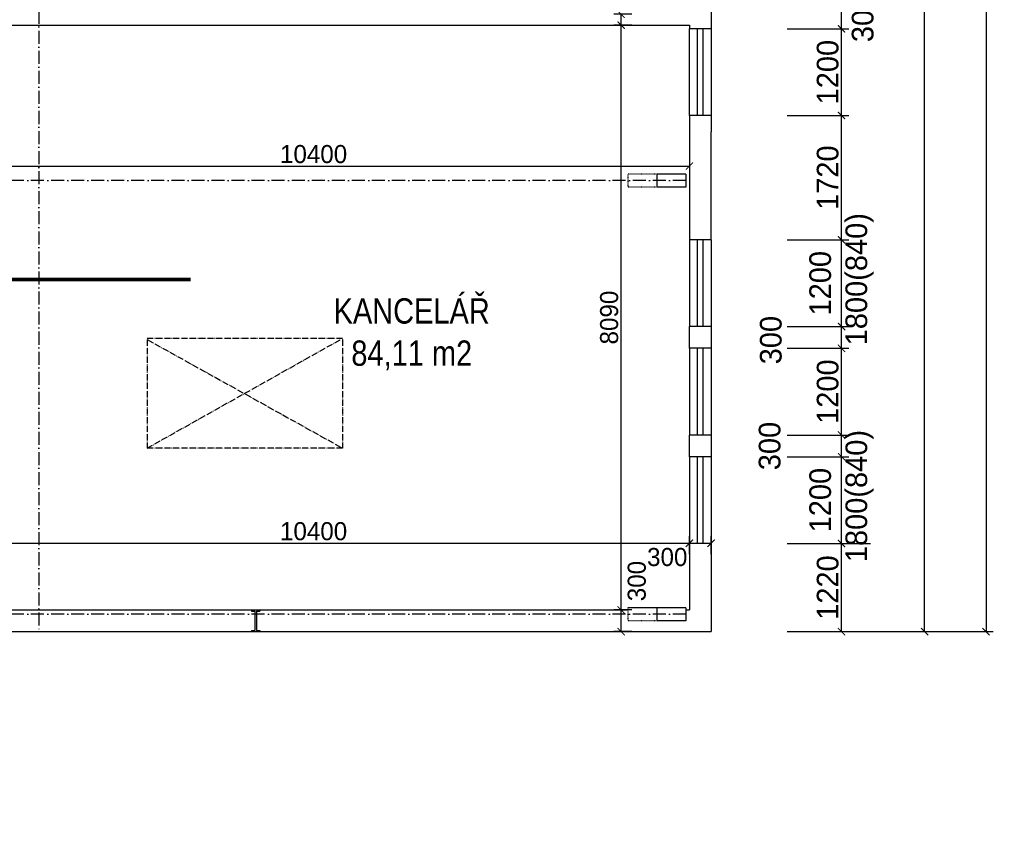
# Model space of a CAD drawing. Header units: millimetres. Extents: x -637441 to -130928, y -380379 to -53767.
# Tile 45 of 193: x -459237 to -445615, y -289748 to -278383. Entities that reach past the tile are written whole.
import ezdxf

# ---------------------------------------------------------------- set-up
doc = ezdxf.new("R2010")
doc.units = ezdxf.units.MM
doc.header["$LTSCALE"] = 10
for name, pattern in [('ACAD_ISO03W100', [30, 12, -18]), ('ACAD_ISO05W100', [34, 24, -3, 0.5, -3, 0.5, -3]), ('ACAD_ISO10W100', [18.5, 12, -3, 0.5, -3]), ('DASHDOT', [25.4, 12.7, -6.35, 0, -6.35])]:
    doc.linetypes.add(name, pattern=pattern)
for name, color, linetype in [('Kóty', 7, 'Continuous'), ('Osy', 1, 'DASHDOT'), ('POPIS', 7, 'Continuous'), ('SLABE', 7, 'Continuous'), ('SLABĚ', 7, 'Continuous'), ('Výplně otvorů', 7, 'Continuous'), ('ZDIVO', 6, 'Continuous')]:
    doc.layers.add(name, color=color, linetype=linetype)
doc.styles.add('NARROW', font='txt')
doc.styles.add('TGV styl', font='txt')
doc.dimstyles.new('VNITŘEK 1-200', dxfattribs={"dimtxt": 250, "dimasz": 100, "dimexe": 100, "dimexo": 250, "dimgap": 40, "dimtad": 1, "dimdec": 0, "dimzin": 0, "dimdsep": 46, "dimtxsty": 'TGV styl', "dimblk1": 'ARCHTICK', "dimblk2": 'ARCHTICK', "dimsah": 1, "dimcen": 0.09, "dimclrd": 256, "dimclre": 256, "dimclrt": 220, "dimadec": 0, "dimazin": 0, "dimtfac": 1, "dimtdec": 0, "dimtofl": 0, "dimtmove": 2, "dimatfit": 3, "dimldrblk": 'ARCHTICK', "dimfxl": 150, "dimfxlon": 1, "dimtolj": 1, "dimtzin": 0, "dimarcsym": 0})
doc.dimstyles.new('VNĚJŠEK 1-100', dxfattribs={"dimtxt": 300, "dimasz": 100, "dimexe": 100, "dimexo": 250, "dimgap": 40, "dimtad": 1, "dimdec": 0, "dimzin": 0, "dimdsep": 46, "dimtxsty": 'TGV styl', "dimblk1": 'ARCHTICK', "dimblk2": 'ARCHTICK', "dimsah": 1, "dimcen": 0.09, "dimclrd": 256, "dimclre": 256, "dimclrt": 220, "dimadec": 0, "dimazin": 0, "dimtfac": 1, "dimtdec": 0, "dimtofl": 0, "dimtmove": 2, "dimatfit": 3, "dimldrblk": 'ARCHTICK', "dimfxl": 350, "dimfxlon": 1, "dimtolj": 1, "dimtzin": 0, "dimarcsym": 0})

# ---------------------------------------------------------------- blocks, each defined once
blk = doc.blocks.new('_ArchTick')
at = {"color": 0, "const_width": 0.15}
blk.add_lwpolyline([(-0.5, -0.5), (0.5, 0.5)], dxfattribs=at)
blk = doc.blocks.new('*D354')
at = {"layer": 'DEFPOINTS', "color": 0, "ltscale": 0.35}
for p in [(-449971, -285625), (-460371, -286548), (-449971, -286548)]:
    blk.add_point(p, dxfattribs=at)
at = {"layer": 'Kóty', "lineweight": -2, "ltscale": 0.35}
for p, q in [((-460371, -285775), (-460371, -285525)), ((-449971, -285775), (-449971, -285525)), ((-460371, -285625), (-449971, -285625))]:
    blk.add_line(p, q, dxfattribs=at)
at = {"layer": 'Kóty', "lineweight": -2, "ltscale": 0.35, "xscale": 100, "yscale": 100, "zscale": 100, "rotation": 180}
blk.add_blockref('_ArchTick', (-460371, -285625), dxfattribs=at)
at = {"layer": 'Kóty', "lineweight": -2, "ltscale": 0.35, "xscale": 100, "yscale": 100, "zscale": 100}
blk.add_blockref('_ArchTick', (-449971, -285625), dxfattribs=at)
at = {"layer": 'Kóty', "color": 220, "ltscale": 0.35, "insert": (-455171, -285460), "char_height": 250, "attachment_point": 5, "style": 'TGV styl'}
blk.add_mtext('\\A1;10400', dxfattribs=at)
blk = doc.blocks.new('*D355')
at = {"layer": 'DEFPOINTS', "color": 0, "ltscale": 0.35}
for p in [(-449671, -285625), (-449971, -286548), (-449671, -286848)]:
    blk.add_point(p, dxfattribs=at)
at = {"layer": 'Kóty', "lineweight": -2, "ltscale": 0.35}
for p, q in [((-449971, -285775), (-449971, -285525)), ((-449671, -285775), (-449671, -285525)), ((-449971, -285625), (-449671, -285625))]:
    blk.add_line(p, q, dxfattribs=at)
at = {"layer": 'Kóty', "lineweight": -2, "ltscale": 0.35, "xscale": 100, "yscale": 100, "zscale": 100, "rotation": 180}
blk.add_blockref('_ArchTick', (-449971, -285625), dxfattribs=at)
at = {"layer": 'Kóty', "lineweight": -2, "ltscale": 0.35, "xscale": 100, "yscale": 100, "zscale": 100}
blk.add_blockref('_ArchTick', (-449671, -285625), dxfattribs=at)
at = {"layer": 'Kóty', "color": 220, "ltscale": 0.35, "insert": (-450278, -285817), "char_height": 250, "attachment_point": 5, "style": 'TGV styl'}
blk.add_mtext('\\A1;300', dxfattribs=at)
blk = doc.blocks.new('*D356')
at = {"layer": 'DEFPOINTS', "color": 0, "ltscale": 0.35}
for p in [(-450916, -286548), (-449971, -286548), (-449671, -286848)]:
    blk.add_point(p, dxfattribs=at)
at = {"layer": 'Kóty', "lineweight": -2, "ltscale": 0.35}
for p, q in [((-450766, -286548), (-451016, -286548)), ((-450916, -286848), (-450916, -286548)), ((-450766, -286848), (-451016, -286848))]:
    blk.add_line(p, q, dxfattribs=at)
at = {"layer": 'Kóty', "lineweight": -2, "ltscale": 0.35, "xscale": 100, "yscale": 100, "zscale": 100}
for p, rotation in [((-450916, -286548), 90), ((-450916, -286848), 270)]:
    blk.add_blockref('_ArchTick', p, dxfattribs=dict(at, rotation=rotation))
at = {"layer": 'Kóty', "color": 220, "ltscale": 0.35, "insert": (-450699, -286148), "char_height": 250, "attachment_point": 5, "rotation": 90, "style": 'TGV styl'}
blk.add_mtext('\\A1;300', dxfattribs=at)
blk = doc.blocks.new('*D357')
at = {"layer": 'DEFPOINTS', "color": 0, "ltscale": 0.35}
for p in [(-450916, -278458), (-449971, -278458), (-449971, -286548)]:
    blk.add_point(p, dxfattribs=at)
at = {"layer": 'Kóty', "lineweight": -2, "ltscale": 0.35}
for p, q in [((-450766, -278458), (-451016, -278458)), ((-450916, -286548), (-450916, -278458)), ((-450766, -286548), (-451016, -286548))]:
    blk.add_line(p, q, dxfattribs=at)
at = {"layer": 'Kóty', "lineweight": -2, "ltscale": 0.35, "xscale": 100, "yscale": 100, "zscale": 100}
for p, rotation in [((-450916, -278458), 90), ((-450916, -286548), 270)]:
    blk.add_blockref('_ArchTick', p, dxfattribs=dict(at, rotation=rotation))
at = {"layer": 'Kóty', "color": 220, "ltscale": 0.35, "insert": (-451081, -282503), "char_height": 250, "attachment_point": 5, "rotation": 90, "style": 'TGV styl'}
blk.add_mtext('\\A1;8090', dxfattribs=at)
blk = doc.blocks.new('*D57')
at = {"layer": 'DEFPOINTS', "color": 0, "ltscale": 0.35}
for p in [(-450916, -278308), (-449971, -278308), (-449971, -278458)]:
    blk.add_point(p, dxfattribs=at)
at = {"layer": 'Kóty', "lineweight": -2, "ltscale": 0.35}
for p, q in [((-450766, -278308), (-451016, -278308)), ((-450916, -278458), (-450916, -278308)), ((-450766, -278458), (-451016, -278458))]:
    blk.add_line(p, q, dxfattribs=at)
at = {"layer": 'Kóty', "lineweight": -2, "ltscale": 0.35, "xscale": 100, "yscale": 100, "zscale": 100}
for p, rotation in [((-450916, -278308), 90), ((-450916, -278458), 270)]:
    blk.add_blockref('_ArchTick', p, dxfattribs=dict(at, rotation=rotation))
at = {"layer": 'Kóty', "color": 220, "ltscale": 0.35, "insert": (-450758, -277992), "char_height": 250, "attachment_point": 5, "rotation": 90, "style": 'TGV styl'}
blk.add_mtext('\\A1;150', dxfattribs=at)
blk = doc.blocks.new('*D389')
at = {"layer": 'DEFPOINTS', "color": 0, "ltscale": 0.35}
for p in [(-449971, -278508), (-460371, -279509), (-449971, -280408)]:
    blk.add_point(p, dxfattribs=at)
at = {"layer": 'Kóty', "lineweight": -2, "ltscale": 0.35}
for p, q in [((-460371, -280258), (-460371, -280508)), ((-449971, -280258), (-449971, -280508)), ((-460371, -280408), (-449971, -280408))]:
    blk.add_line(p, q, dxfattribs=at)
at = {"layer": 'Kóty', "lineweight": -2, "ltscale": 0.35, "xscale": 100, "yscale": 100, "zscale": 100, "rotation": 180}
blk.add_blockref('_ArchTick', (-460371, -280408), dxfattribs=at)
at = {"layer": 'Kóty', "lineweight": -2, "ltscale": 0.35, "xscale": 100, "yscale": 100, "zscale": 100}
blk.add_blockref('_ArchTick', (-449971, -280408), dxfattribs=at)
at = {"layer": 'Kóty', "color": 220, "ltscale": 0.35, "insert": (-455171, -280243), "char_height": 250, "attachment_point": 5, "style": 'TGV styl'}
blk.add_mtext('\\A1;10400', dxfattribs=at)
blk = doc.blocks.new('*D410')
at = {"layer": 'DEFPOINTS', "color": 0, "ltscale": 0.35}
for p in [(-449671, -286848), (-473061, -292928), (-449671, -295398)]:
    blk.add_point(p, dxfattribs=at)
at = {"layer": 'Kóty', "lineweight": -2, "ltscale": 0.35}
for p, q in [((-473061, -294198), (-473061, -295498)), ((-449671, -294198), (-449671, -295498)), ((-473061, -295398), (-449671, -295398))]:
    blk.add_line(p, q, dxfattribs=at)
at = {"layer": 'Kóty', "lineweight": -2, "ltscale": 0.35, "xscale": 100, "yscale": 100, "zscale": 100, "rotation": 180}
blk.add_blockref('_ArchTick', (-473061, -295398), dxfattribs=at)
at = {"layer": 'Kóty', "lineweight": -2, "ltscale": 0.35, "xscale": 100, "yscale": 100, "zscale": 100}
blk.add_blockref('_ArchTick', (-449671, -295398), dxfattribs=at)
at = {"layer": 'Kóty', "color": 220, "ltscale": 0.35, "insert": (-461366, -295208), "char_height": 300, "attachment_point": 5, "style": 'TGV styl'}
blk.add_mtext('\\A1;23390', dxfattribs=at)
blk = doc.blocks.new('*D411')
at = {"layer": 'DEFPOINTS', "color": 0, "ltscale": 0.35}
for p in [(-510371, -286848), (-449671, -286848), (-449671, -296412)]:
    blk.add_point(p, dxfattribs=at)
at = {"layer": 'Kóty', "lineweight": -2, "ltscale": 0.35}
for p, q in [((-510371, -295212), (-510371, -296512)), ((-449671, -295212), (-449671, -296512)), ((-510371, -296412), (-449671, -296412))]:
    blk.add_line(p, q, dxfattribs=at)
at = {"layer": 'Kóty', "lineweight": -2, "ltscale": 0.35, "xscale": 100, "yscale": 100, "zscale": 100, "rotation": 180}
blk.add_blockref('_ArchTick', (-510371, -296412), dxfattribs=at)
at = {"layer": 'Kóty', "lineweight": -2, "ltscale": 0.35, "xscale": 100, "yscale": 100, "zscale": 100}
blk.add_blockref('_ArchTick', (-449671, -296412), dxfattribs=at)
at = {"layer": 'Kóty', "color": 220, "ltscale": 0.35, "insert": (-480021, -296222), "char_height": 300, "attachment_point": 5, "style": 'TGV styl'}
blk.add_mtext('\\A1;60700', dxfattribs=at)
blk = doc.blocks.new('*D451')
at = {"layer": 'DEFPOINTS', "color": 0, "ltscale": 0.35}
for p in [(-449787, -285628), (-447867, -285628), (-449671, -286848)]:
    blk.add_point(p, dxfattribs=at)
at = {"layer": 'Kóty', "lineweight": -2, "ltscale": 0.35}
for p, q in [((-448617, -285628), (-447467, -285628)), ((-447867, -286848), (-447867, -285628)), ((-448617, -286848), (-447467, -286848))]:
    blk.add_line(p, q, dxfattribs=at)
at = {"layer": 'Kóty', "lineweight": -2, "ltscale": 0.35, "xscale": 100, "yscale": 100, "zscale": 100}
for p, rotation in [((-447867, -285628), 90), ((-447867, -286848), 270)]:
    blk.add_blockref('_ArchTick', p, dxfattribs=dict(at, rotation=rotation))
at = {"layer": 'Kóty', "color": 220, "ltscale": 0.35, "insert": (-448057, -286238), "char_height": 300, "attachment_point": 5, "rotation": 90, "style": 'TGV styl'}
blk.add_mtext('\\A1;1220', dxfattribs=at)
blk = doc.blocks.new('*D83')
at = {"layer": 'DEFPOINTS', "color": 0, "ltscale": 0.35}
for p in [(-449671, -284428), (-447867, -284428), (-449787, -285628)]:
    blk.add_point(p, dxfattribs=at)
at = {"layer": 'Kóty', "lineweight": -2, "ltscale": 0.35}
for p, q in [((-448617, -284428), (-447767, -284428)), ((-447867, -285628), (-447867, -284428)), ((-448617, -285628), (-447767, -285628))]:
    blk.add_line(p, q, dxfattribs=at)
at = {"layer": 'Kóty', "lineweight": -2, "ltscale": 0.35, "xscale": 100, "yscale": 100, "zscale": 100}
for p, rotation in [((-447867, -284428), 90), ((-447867, -285628), 270)]:
    blk.add_blockref('_ArchTick', p, dxfattribs=dict(at, rotation=rotation))
at = {"layer": 'Kóty', "color": 220, "ltscale": 0.35, "insert": (-447867, -285028), "char_height": 300, "attachment_point": 5, "rotation": 90, "style": 'TGV styl'}
blk.add_mtext('\\A1;1200\\P 1800(840)', dxfattribs=at)
blk = doc.blocks.new('*D452')
at = {"layer": 'DEFPOINTS', "color": 0, "ltscale": 0.35}
for p in [(-449671, -284128), (-447867, -284128), (-449671, -284428)]:
    blk.add_point(p, dxfattribs=at)
at = {"layer": 'Kóty', "lineweight": -2, "ltscale": 0.35}
for p, q in [((-448617, -284128), (-447767, -284128)), ((-447867, -284428), (-447867, -284128)), ((-448617, -284428), (-447767, -284428))]:
    blk.add_line(p, q, dxfattribs=at)
at = {"layer": 'Kóty', "lineweight": -2, "ltscale": 0.35, "xscale": 100, "yscale": 100, "zscale": 100}
for p, rotation in [((-447867, -284128), 90), ((-447867, -284428), 270)]:
    blk.add_blockref('_ArchTick', p, dxfattribs=dict(at, rotation=rotation))
at = {"layer": 'Kóty', "color": 220, "ltscale": 0.35, "insert": (-448860, -284280), "char_height": 300, "attachment_point": 5, "rotation": 90, "style": 'TGV styl'}
blk.add_mtext('\\A1;300', dxfattribs=at)
blk = doc.blocks.new('*D453')
at = {"layer": 'DEFPOINTS', "color": 0, "ltscale": 0.35}
for p in [(-449671, -282928), (-447867, -282928), (-449671, -284128)]:
    blk.add_point(p, dxfattribs=at)
at = {"layer": 'Kóty', "lineweight": -2, "ltscale": 0.35}
for p, q in [((-448617, -282928), (-447767, -282928)), ((-447867, -284128), (-447867, -282928)), ((-448617, -284128), (-447767, -284128))]:
    blk.add_line(p, q, dxfattribs=at)
at = {"layer": 'Kóty', "lineweight": -2, "ltscale": 0.35, "xscale": 100, "yscale": 100, "zscale": 100}
for p, rotation in [((-447867, -282928), 90), ((-447867, -284128), 270)]:
    blk.add_blockref('_ArchTick', p, dxfattribs=dict(at, rotation=rotation))
at = {"layer": 'Kóty', "color": 220, "ltscale": 0.35, "insert": (-448057, -283528), "char_height": 300, "attachment_point": 5, "rotation": 90, "style": 'TGV styl'}
blk.add_mtext('\\A1;1200', dxfattribs=at)
blk = doc.blocks.new('*D454')
at = {"layer": 'DEFPOINTS', "color": 0, "ltscale": 0.35}
for p in [(-449671, -281428), (-447867, -281428), (-449671, -282628)]:
    blk.add_point(p, dxfattribs=at)
at = {"layer": 'Kóty', "lineweight": -2, "ltscale": 0.35}
for p, q in [((-448617, -281428), (-447767, -281428)), ((-447867, -282628), (-447867, -281428)), ((-448617, -282628), (-447767, -282628))]:
    blk.add_line(p, q, dxfattribs=at)
at = {"layer": 'Kóty', "lineweight": -2, "ltscale": 0.35, "xscale": 100, "yscale": 100, "zscale": 100}
for p, rotation in [((-447867, -281428), 90), ((-447867, -282628), 270)]:
    blk.add_blockref('_ArchTick', p, dxfattribs=dict(at, rotation=rotation))
at = {"layer": 'Kóty', "color": 220, "ltscale": 0.35, "insert": (-447867, -282028), "char_height": 300, "attachment_point": 5, "rotation": 90, "style": 'TGV styl'}
blk.add_mtext('\\A1;1200\\P 1800(840)', dxfattribs=at)
blk = doc.blocks.new('*D455')
at = {"layer": 'DEFPOINTS', "color": 0, "ltscale": 0.35}
for p in [(-449669, -279708), (-447867, -279708), (-449671, -281428)]:
    blk.add_point(p, dxfattribs=at)
at = {"layer": 'Kóty', "lineweight": -2, "ltscale": 0.35}
for p, q in [((-448617, -279708), (-447767, -279708)), ((-447867, -281428), (-447867, -279708)), ((-448617, -281428), (-447767, -281428))]:
    blk.add_line(p, q, dxfattribs=at)
at = {"layer": 'Kóty', "lineweight": -2, "ltscale": 0.35, "xscale": 100, "yscale": 100, "zscale": 100}
for p, rotation in [((-447867, -279708), 90), ((-447867, -281428), 270)]:
    blk.add_blockref('_ArchTick', p, dxfattribs=dict(at, rotation=rotation))
at = {"layer": 'Kóty', "color": 220, "ltscale": 0.35, "insert": (-448057, -280568), "char_height": 300, "attachment_point": 5, "rotation": 90, "style": 'TGV styl'}
blk.add_mtext('\\A1;1720', dxfattribs=at)
blk = doc.blocks.new('*D456')
at = {"layer": 'DEFPOINTS', "color": 0, "ltscale": 0.35}
for p in [(-449669, -278508), (-447867, -278508), (-449669, -279708)]:
    blk.add_point(p, dxfattribs=at)
at = {"layer": 'Kóty', "lineweight": -2, "ltscale": 0.35}
for p, q in [((-448617, -278508), (-447767, -278508)), ((-447867, -279708), (-447867, -278508)), ((-448617, -279708), (-447767, -279708))]:
    blk.add_line(p, q, dxfattribs=at)
at = {"layer": 'Kóty', "lineweight": -2, "ltscale": 0.35, "xscale": 100, "yscale": 100, "zscale": 100}
for p, rotation in [((-447867, -278508), 90), ((-447867, -279708), 270)]:
    blk.add_blockref('_ArchTick', p, dxfattribs=dict(at, rotation=rotation))
at = {"layer": 'Kóty', "color": 220, "ltscale": 0.35, "insert": (-448057, -279108), "char_height": 300, "attachment_point": 5, "rotation": 90, "style": 'TGV styl'}
blk.add_mtext('\\A1;1200', dxfattribs=at)
blk = doc.blocks.new('*D457')
at = {"layer": 'DEFPOINTS', "color": 0, "ltscale": 0.35}
for p in [(-449669, -278208), (-447867, -278208), (-449669, -278508)]:
    blk.add_point(p, dxfattribs=at)
at = {"layer": 'Kóty', "lineweight": -2, "ltscale": 0.35}
for p, q in [((-448617, -278208), (-447767, -278208)), ((-447867, -278508), (-447867, -278208)), ((-448617, -278508), (-447767, -278508))]:
    blk.add_line(p, q, dxfattribs=at)
at = {"layer": 'Kóty', "lineweight": -2, "ltscale": 0.35, "xscale": 100, "yscale": 100, "zscale": 100}
for p, rotation in [((-447867, -278208), 90), ((-447867, -278508), 270)]:
    blk.add_blockref('_ArchTick', p, dxfattribs=dict(at, rotation=rotation))
at = {"layer": 'Kóty', "color": 220, "ltscale": 0.35, "insert": (-447573, -278358), "char_height": 300, "attachment_point": 5, "rotation": 90, "style": 'TGV styl'}
blk.add_mtext('\\A1;300', dxfattribs=at)
blk = doc.blocks.new('*D84')
at = {"layer": 'DEFPOINTS', "color": 0, "ltscale": 0.35}
for p in [(-450452, -256218), (-446717, -256218), (-450452, -286848)]:
    blk.add_point(p, dxfattribs=at)
at = {"layer": 'Kóty', "lineweight": -2, "ltscale": 0.35}
for p, q in [((-447467, -256218), (-446617, -256218)), ((-446717, -286848), (-446717, -256218)), ((-447467, -286848), (-446617, -286848))]:
    blk.add_line(p, q, dxfattribs=at)
at = {"layer": 'Kóty', "lineweight": -2, "ltscale": 0.35, "xscale": 100, "yscale": 100, "zscale": 100}
for p, rotation in [((-446717, -256218), 90), ((-446717, -286848), 270)]:
    blk.add_blockref('_ArchTick', p, dxfattribs=dict(at, rotation=rotation))
at = {"layer": 'Kóty', "color": 220, "ltscale": 0.35, "insert": (-446907, -271533), "char_height": 300, "attachment_point": 5, "rotation": 90, "style": 'TGV styl'}
blk.add_mtext('\\A1;30630', dxfattribs=at)
blk = doc.blocks.new('*D85')
at = {"layer": 'DEFPOINTS', "color": 0, "ltscale": 0.35}
for p in [(-450552, -230788), (-450492, -286848), (-445867, -286848)]:
    blk.add_point(p, dxfattribs=at)
at = {"layer": 'Kóty', "lineweight": -2, "ltscale": 0.35}
for p, q in [((-446617, -230788), (-445767, -230788)), ((-445867, -230788), (-445867, -286848)), ((-446617, -286848), (-445767, -286848))]:
    blk.add_line(p, q, dxfattribs=at)
at = {"layer": 'Kóty', "lineweight": -2, "ltscale": 0.35, "xscale": 100, "yscale": 100, "zscale": 100}
for p, rotation in [((-445867, -230788), 90), ((-445867, -286848), 270)]:
    blk.add_blockref('_ArchTick', p, dxfattribs=dict(at, rotation=rotation))
at = {"layer": 'Kóty', "color": 220, "ltscale": 0.35, "insert": (-446057, -256504), "char_height": 300, "attachment_point": 5, "rotation": 90, "style": 'TGV styl'}
blk.add_mtext('\\A1;56060', dxfattribs=at)

msp = doc.modelspace()

# ---------------------------------------------------------------- linework, layer by layer
at = {"layer": 'Kóty', "ltscale": 0.35}
for p, q in [((-448617.287, -282627.765), (-447767.287, -282627.765)), ((-447867.287, -282927.765), (-447867.287, -282627.765)), ((-448617.287, -282927.765), (-447767.287, -282927.765))]:
    msp.add_line(p, q, dxfattribs=at)
at = {"layer": 'Osy', "linetype": 'ACAD_ISO10W100', "ltscale": 1.5}
for p, q in [((-458971.228, -256057.964), (-458971.228, -286837.964)), ((-450021.228, -280607.964), (-468271.228, -280607.964)), ((-450021.228, -286607.964), (-467971.228, -286607.964))]:
    msp.add_line(p, q, dxfattribs=at)
at = {"layer": 'SLABE', "linetype": 'ACAD_ISO05W100', "ltscale": 0.35}
for p, q in [((-457471.228, -284308.582), (-454771.228, -282791.933)), ((-454771.228, -282791.933), (-457471.228, -282791.933)), ((-457471.228, -282808.582), (-457471.228, -284308.582)), ((-457471.228, -282808.582), (-454771.228, -284308.582)), ((-454771.228, -282808.582), (-454771.228, -284308.582)), ((-454771.228, -284308.582), (-457471.228, -284308.582))]:
    msp.add_line(p, q, dxfattribs=at)
at = {"layer": 'SLABĚ'}
for p, q in [((-449971.228, -279707.964), (-449971.228, -278507.964)), ((-449669.217, -278507.964), (-449669.217, -279707.964)), ((-450021.228, -280517.964), (-450421.228, -280517.964)), ((-450421.228, -280517.964), (-450421.228, -280697.964)), ((-450021.228, -280517.964), (-450021.228, -280697.964)), ((-450021.228, -280697.964), (-450421.228, -280697.964)), ((-449971.228, -281427.765), (-449971.228, -282627.765)), ((-449671.228, -281427.765), (-449671.228, -282627.765)), ((-449971.228, -282927.765), (-449971.228, -284127.765)), ((-449671.228, -282927.765), (-449671.228, -284127.765)), ((-449971.228, -284427.765), (-449971.228, -285627.765)), ((-449671.228, -284427.765), (-449671.228, -285627.765)), ((-456028.877, -286547.964), (-456028.877, -286563.219)), ((-456028.877, -286563.219), (-455982.521, -286563.219)), ((-455982.521, -286563.219), (-455982.521, -286832.073)), ((-455959.934, -286563.219), (-455913.579, -286563.219)), ((-455959.934, -286563.219), (-455959.934, -286832.073)), ((-455913.579, -286547.964), (-455913.579, -286563.219)), ((-450421.228, -286517.964), (-450421.228, -286697.964)), ((-450021.228, -286517.964), (-450021.228, -286697.964)), ((-450021.228, -286697.964), (-450421.228, -286697.964)), ((-456028.877, -286832.073), (-456028.877, -286847.964)), ((-456028.877, -286832.073), (-455982.521, -286832.073)), ((-455959.934, -286832.073), (-455913.579, -286832.073)), ((-455913.579, -286832.073), (-455913.579, -286847.964))]:
    msp.add_line(p, q, dxfattribs=at)
at = {"layer": 'SLABĚ', "linetype": 'ACAD_ISO03W100', "ltscale": 0.05}
for p, q in [((-450421.228, -280517.964), (-450821.228, -280517.964)), ((-450821.228, -280517.964), (-450821.228, -280697.964)), ((-450421.228, -280697.964), (-450821.228, -280697.964)), ((-450821.228, -286517.964), (-450821.228, -286697.964)), ((-450421.228, -286697.964), (-450821.228, -286697.964))]:
    msp.add_line(p, q, dxfattribs=at)
at = {"layer": 'Výplně otvorů'}
for p, q in [((-449864.301, -278507.964), (-449864.301, -279707.964)), ((-449787.005, -278507.964), (-449787.005, -279707.964)), ((-449864.301, -281427.765), (-449864.301, -282627.765)), ((-449787.005, -281427.765), (-449787.005, -282627.765)), ((-449864.301, -282927.765), (-449864.301, -284127.765)), ((-449787.005, -282927.765), (-449787.005, -284127.765)), ((-449864.301, -284427.765), (-449864.301, -285627.765)), ((-449787.005, -284427.765), (-449787.005, -285627.765))]:
    msp.add_line(p, q, dxfattribs=at)
at = {"layer": 'ZDIVO'}
for p, q in [((-449671.228, -278207.964), (-449671.228, -278507.964)), ((-460371.228, -278458.582), (-449971.228, -278458.582)), ((-449971.228, -278458.582), (-449971.228, -278507.964)), ((-449671.228, -278507.964), (-449971.228, -278507.964)), ((-449671.228, -279707.964), (-449971.228, -279707.964)), ((-449971.228, -279707.964), (-449971.228, -279931.765)), ((-449671.228, -279707.964), (-449671.228, -279931.765)), ((-449971.228, -279931.765), (-449971.228, -281427.765)), ((-449671.228, -281427.765), (-449671.228, -279931.765)), ((-449671.228, -281427.765), (-449971.228, -281427.765)), ((-449671.228, -282627.765), (-449971.228, -282627.765)), ((-449971.228, -282927.765), (-449971.228, -282627.765)), ((-449671.228, -282627.765), (-449671.228, -282927.765)), ((-449671.228, -282927.765), (-449971.228, -282927.765)), ((-449671.228, -284127.765), (-449971.228, -284127.765)), ((-449971.228, -284427.765), (-449971.228, -284127.765)), ((-449671.228, -284127.765), (-449671.228, -284427.765)), ((-449671.228, -284427.765), (-449971.228, -284427.765)), ((-449671.228, -285627.765), (-449971.228, -285627.765)), ((-449971.228, -285631.765), (-449971.228, -286547.964)), ((-449671.228, -285631.765), (-449671.228, -286847.964)), ((-460371.228, -286547.964), (-450821.228, -286547.964)), ((-450421.228, -286517.964), (-450821.228, -286517.964)), ((-450021.228, -286517.964), (-450421.228, -286517.964)), ((-450021.228, -286547.964), (-449971.228, -286547.964)), ((-460721.228, -286847.964), (-449671.228, -286847.964))]:
    msp.add_line(p, q, dxfattribs=at)
at = {"layer": 'ZDIVO', "linetype": 'ACAD_ISO10W100', "ltscale": 0.5, "const_width": 50, "elevation": 1}
msp.add_lwpolyline([(-463087.951, -279949.52), (-459561.534, -279949.52), (-459561.534, -281976.85), (-456869.886, -281976.85)], dxfattribs=at)

# ---------------------------------------------------------------- block references
at = {"layer": 'Kóty', "ltscale": 0.35, "xscale": 100, "yscale": 100, "zscale": 100}
for p, rotation in [((-447867.287, -282627.765), 90), ((-447867.287, -282927.765), 270)]:
    msp.add_blockref('_ArchTick', p, dxfattribs=dict(at, rotation=rotation))

# ---------------------------------------------------------------- texts
at = {"layer": 'Kóty', "color": 220, "ltscale": 0.35, "insert": (-448843.867, -282814.976), "char_height": 300, "attachment_point": 5, "rotation": 90, "style": 'TGV styl'}
msp.add_mtext('\\A1;300', dxfattribs=at)
at = {"layer": 'POPIS', "char_height": 350, "width": 2838.66043, "attachment_point": 1, "style": 'NARROW'}
for s, insert in [('\\pi571.07;CHODBA\\P\\pi596.26;45,65 m2', (-463152.175, -278711.984)), ('{\\W3.19799; }KANCELÁŘ\\P{\\W5.39821; }84,11 m2', (-455250.469, -282236.461))]:
    msp.add_mtext(s, dxfattribs=dict(at, insert=insert))

# ---------------------------------------------------------------- dimensions: what is measured, and where the dimension line sits
at = {"layer": 'Kóty', "ltscale": 0.35}
for base, p1, p2, picture, middle in [((-445867.287, -286847.964), (-450551.549, -230787.964), (-450491.549, -286847.964), '*D85', (-446057.287, -256504.365)), ((-447867.287, -278207.964), (-449669.217, -278507.964), (-449669.217, -278207.964), '*D457', (-447572.74, -278357.964)), ((-447867.287, -284127.765), (-449671.228, -284427.765), (-449671.228, -284127.765), '*D452', (-448860.267, -284279.765))]:
    dim = msp.add_linear_dim(base=base, p1=p1, p2=p2, angle=90, dimstyle='VNĚJŠEK 1-100', override={"dimfxl": 750}, dxfattribs=at)
    dim.commit()
    dim.dimension.update_dxf_attribs({"geometry": picture, "text_midpoint": middle, "dimtype": 160})
for base, p1, p2, override, picture, middle in [((-446717.287, -256217.964), (-450452.247, -286847.964), (-450452.247, -256217.964), {"dimfxl": 750}, '*D84', (-446907.287, -271532.964)), ((-447867.287, -278507.964), (-449669.217, -279707.964), (-449669.217, -278507.964), {"dimfxl": 750}, '*D456', (-448057.287, -279107.964)), ((-447867.287, -279707.964), (-449671.228, -281427.765), (-449669.217, -279707.964), {"dimfxl": 750}, '*D455', (-448057.287, -280567.865)), ((-447867.287, -282927.765), (-449671.228, -284127.765), (-449671.228, -282927.765), {"dimfxl": 750}, '*D453', (-448057.287, -283527.765)), ((-447867.287, -285627.765), (-449671.228, -286847.964), (-449787.005, -285627.765), {"dimexe": 400, "dimfxl": 750}, '*D451', (-448057.287, -286237.865))]:
    dim = msp.add_linear_dim(base=base, p1=p1, p2=p2, angle=90, dimstyle='VNĚJŠEK 1-100', override=override, dxfattribs=at)
    dim.commit()
    dim.dimension.update_dxf_attribs({"geometry": picture, "text_midpoint": middle})
for base, p1, p2, picture, middle in [((-450916.002, -278307.582), (-449971.228, -278457.582), (-449971.228, -278307.582), '*D57', (-450757.562, -277992.371)), ((-450916.002, -286547.964), (-449671.228, -286847.964), (-449971.228, -286547.964), '*D356', (-450699.09, -286148.29))]:
    dim = msp.add_linear_dim(base=base, p1=p1, p2=p2, angle=90, dimstyle='VNITŘEK 1-200', dxfattribs=at)
    dim.commit()
    dim.dimension.update_dxf_attribs({"geometry": picture, "text_midpoint": middle, "dimtype": 160})
dim = msp.add_linear_dim(base=(-450916.002, -278457.582), p1=(-449971.228, -286547.964), p2=(-449971.228, -278457.582), angle=90, dimstyle='VNITŘEK 1-200', dxfattribs=at)
dim.commit()
dim.dimension.update_dxf_attribs({"geometry": '*D357', "text_midpoint": (-451081.002, -282502.773)})
for base, p1, p2, picture, middle in [((-449971.228, -280407.964), (-460371.228, -279508.582), (-449971.228, -278507.964), '*D389', (-455171.228, -280242.964)), ((-449971.228, -285624.964), (-460371.228, -286547.964), (-449971.228, -286547.964), '*D354', (-455171.228, -285459.964))]:
    dim = msp.add_linear_dim(base=base, p1=p1, p2=p2, dimstyle='VNITŘEK 1-200', dxfattribs=at)
    dim.commit()
    dim.dimension.update_dxf_attribs({"geometry": picture, "text_midpoint": middle})
for base, p1, p2, picture, middle in [((-447867.287, -281427.765), (-449671.228, -282627.765), (-449671.228, -281427.765), '*D454', (-447867.287, -282027.765)), ((-447867.287, -284427.765), (-449787.005, -285627.765), (-449671.228, -284427.765), '*D83', (-447867.287, -285027.765))]:
    dim = msp.add_linear_dim(base=base, p1=p1, p2=p2, angle=90, text='<>\\X 1800(840)', dimstyle='VNĚJŠEK 1-100', override={"dimfxl": 750}, dxfattribs=at)
    dim.commit()
    dim.dimension.update_dxf_attribs({"geometry": picture, "text_midpoint": middle, "dimtype": 160})
dim = msp.add_linear_dim(base=(-449671.228, -285624.964), p1=(-449971.228, -286547.964), p2=(-449671.228, -286847.964), dimstyle='VNITŘEK 1-200', dxfattribs=at)
dim.commit()
dim.dimension.update_dxf_attribs({"geometry": '*D355', "text_midpoint": (-450278.482, -285817.148), "dimtype": 160})
for base, p1, picture, middle in [((-449671.228, -296411.937), (-510371.228, -286847.964), '*D411', (-480021.228, -296221.937)), ((-449671.228, -295397.543), (-473061.228, -292927.964), '*D410', (-461366.228, -295207.543))]:
    dim = msp.add_linear_dim(base=base, p1=p1, p2=(-449671.228, -286847.964), dimstyle='VNĚJŠEK 1-100', override={"dimtxt": 300, "dimfxl": 1200}, dxfattribs=at)
    dim.commit()
    dim.dimension.update_dxf_attribs({"geometry": picture, "text_midpoint": middle})

doc.saveas('drawing.dxf')
